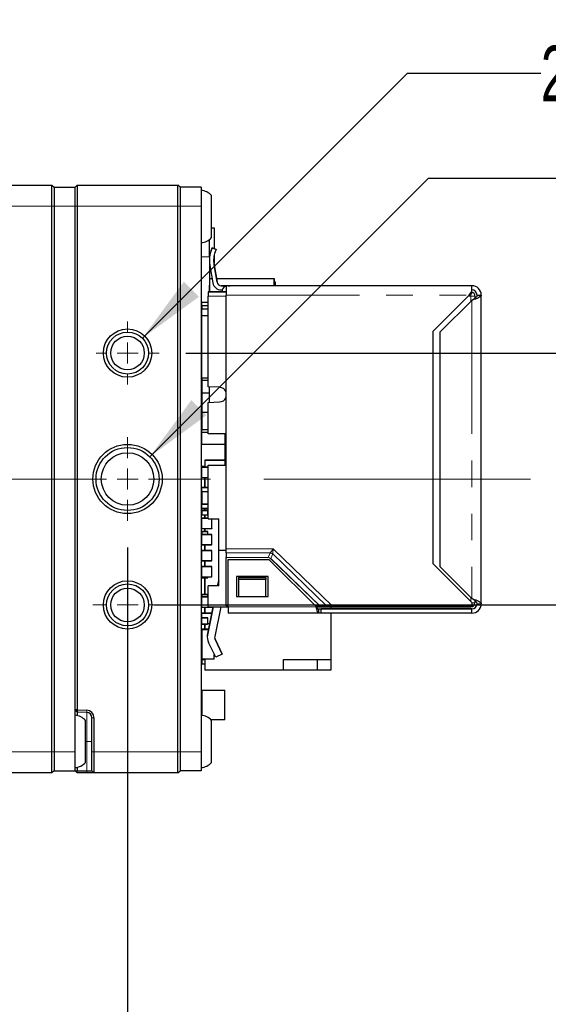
# Model space of a CAD drawing. Header units: millimetres. Extents: x 5 to 274, y 4 to 211.
# Tile 4 of 28: x 133 to 158, y 33 to 79. Entities that reach past the tile are written whole.
import ezdxf

# ---------------------------------------------------------------- set-up
doc = ezdxf.new("R2010")
doc.units = ezdxf.units.MM
doc.linetypes.add('CENTERX2', pattern=[20.32, 12.7, -2.54, 2.54, -2.54])
doc.linetypes.add('PHANTOM', pattern=[12.7, 6.35, -1.27, 1.27, -1.27, 1.27, -1.27])
doc.layers.add('DIMENSIONS', color=8, linetype='Continuous')
doc.styles.add('SLDTEXTSTYLE0', font='TXT', dxfattribs={"width": 0.75})
doc.styles.add('SLDTEXTSTYLE3', font='TXT', dxfattribs={"width": 0.675})
doc.styles.add('SLDTEXTSTYLE4', font='TXT', dxfattribs={"width": 0.678571})
doc.dimstyles.new('SLDDIMSTYLE0', dxfattribs={"dimtxt": 2.645833, "dimasz": 3.302, "dimexe": 0, "dimexo": 0.0625, "dimgap": 0.661458, "dimtad": 0, "dimtih": 1, "dimtoh": 1, "dimdec": 0, "dimrnd": 1e-09, "dimzin": 12, "dimdsep": 46, "dimtxsty": 'SLDTEXTSTYLE0', "dimsah": 1, "dimcen": 0.09, "dimadec": 0, "dimazin": 3, "dimtfac": 1, "dimtdec": 0, "dimtmove": 0, "dimatfit": 0, "dimfxl": 1, "dimfrac": 2, "dimtolj": 1, "dimtzin": 12, "dimarcsym": 0})
doc.dimstyles.new('SLDDIMSTYLE1', dxfattribs={"dimtxt": 2.645833, "dimasz": 3.302, "dimexe": 0, "dimexo": 0.0625, "dimgap": 0.661458, "dimtad": 0, "dimtih": 1, "dimtoh": 1, "dimdec": 6, "dimrnd": 1e-09, "dimzin": 12, "dimdsep": 46, "dimtxsty": 'SLDTEXTSTYLE0', "dimsah": 1, "dimcen": 0, "dimadec": 0, "dimazin": 3, "dimtfac": 1, "dimtdec": 0, "dimtofl": 0, "dimtmove": 0, "dimatfit": 3, "dimfxl": 1, "dimfrac": 2, "dimtolj": 1, "dimtzin": 12, "dimarcsym": 0})
doc.dimstyles.new('SLDDIMSTYLE7', dxfattribs={"dimtxt": 2.645833, "dimasz": 3.302, "dimexe": 0, "dimexo": 0.0625, "dimgap": 0.661458, "dimtad": 0, "dimtih": 1, "dimtoh": 1, "dimdec": 0, "dimrnd": 1e-09, "dimzin": 12, "dimdsep": 46, "dimtxsty": 'SLDTEXTSTYLE0', "dimsah": 1, "dimcen": 0.09, "dimadec": 0, "dimazin": 3, "dimtol": 1, "dimtp": 0.5, "dimtm": 0.5, "dimtfac": 1, "dimtdec": 1, "dimtmove": 0, "dimatfit": 0, "dimfxl": 1, "dimfrac": 2, "dimtolj": 1, "dimarcsym": 0})

# ---------------------------------------------------------------- blocks, each defined once
blk = doc.blocks.new('SW_SYMBOL_HOLE_DEPTH')
at = {"layer": 'DIMENSIONS', "color": 0}
for p, q in [((0, 875), (800, 875)), ((400, 875), (400, 75)), ((100, 555), (400, 75)), ((700, 555), (400, 75))]:
    blk.add_line(p, q, dxfattribs=at)
blk = doc.blocks.new('_D_1')
at = {"layer": 'DIMENSIONS'}
for p, q in [((127.002, 92.933), (138.162, 82.518)), ((138.162, 82.518), (141.171, 82.518))]:
    blk.add_line(p, q, dxfattribs=at)
blk.add_solid([(127.002, 92.933), (129.069, 90.309), (129.763, 91.052)], dxfattribs=at)
at = {"layer": 'DIMENSIONS', "xscale": 0.0033796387, "yscale": 0.0033796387, "zscale": 0.0033796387}
blk.add_blockref('SW_SYMBOL_HOLE_DEPTH', (159.907, 80.783), dxfattribs=at)
at = {"layer": 'DIMENSIONS', "attachment_point": 1}
for s, insert, char_height, style in [('4X M2 - 6H', (141.171, 83.827), 2.6458, 'SLDTEXTSTYLE3'), ('3', (164.683, 83.827), 2.646, 'SLDTEXTSTYLE0'), ('MIN', (167.613, 83.827), 2.6458, 'SLDTEXTSTYLE0')]:
    blk.add_mtext(s, dxfattribs=dict(at, insert=insert, char_height=char_height, style=style))
blk = doc.blocks.new('_D_11')
at = {"layer": 'DIMENSIONS'}
for p, q in [((165.139, 63.588), (165.139, 69.938)), ((141.041, 63.588), (168.314, 63.588)), ((139.541, 51.588), (168.314, 51.588)), ((165.139, 51.588), (165.139, 45.238))]:
    blk.add_line(p, q, dxfattribs=at)
for points in [[(165.139, 63.588), (165.647, 66.89), (164.631, 66.89)], [(165.139, 51.588), (164.631, 48.286), (165.647, 48.286)]]:
    blk.add_solid(points, dxfattribs=at)
at = {"layer": 'DIMENSIONS', "insert": (163.184, 58.897), "char_height": 2.6458, "attachment_point": 1, "style": 'SLDTEXTSTYLE0'}
blk.add_mtext('12', dxfattribs=at)
blk = doc.blocks.new('_D_12')
at = {"layer": 'DIMENSIONS'}
for p, q in [((138.271, 54.318), (138.271, 26.413)), ((126.271, 38.818), (126.271, 26.413)), ((126.271, 29.588), (119.921, 29.588)), ((138.271, 29.588), (144.621, 29.588))]:
    blk.add_line(p, q, dxfattribs=at)
for points in [[(126.271, 29.588), (122.969, 30.096), (122.969, 29.08)], [(138.271, 29.588), (141.573, 29.08), (141.573, 30.096)]]:
    blk.add_solid(points, dxfattribs=at)
at = {"layer": 'DIMENSIONS', "char_height": 2.6458, "attachment_point": 1, "style": 'SLDTEXTSTYLE0'}
for s, insert in [('±0.5', (130.816, 30.897)), ('12', (126.906, 30.897))]:
    blk.add_mtext(s, dxfattribs=dict(at, insert=insert))
blk = doc.blocks.new('_D_14')
at = {"layer": 'DIMENSIONS'}
for p, q in [((138.978, 64.295), (151.6, 76.917)), ((151.6, 76.917), (157.95, 76.917))]:
    blk.add_line(p, q, dxfattribs=at)
blk.add_solid([(138.978, 64.295), (141.672, 66.271), (140.954, 66.989)], dxfattribs=at)
at = {"layer": 'DIMENSIONS', "xscale": 0.0033796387, "yscale": 0.0033796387, "zscale": 0.0033796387}
blk.add_blockref('SW_SYMBOL_HOLE_DEPTH', (176.686, 75.182), dxfattribs=at)
at = {"layer": 'DIMENSIONS', "attachment_point": 1}
for s, insert, char_height, style in [('2X M2 - 6H', (157.95, 78.226), 2.6458, 'SLDTEXTSTYLE3'), ('3', (181.462, 78.226), 2.646, 'SLDTEXTSTYLE0'), ('MIN', (184.392, 78.226), 2.6458, 'SLDTEXTSTYLE0')]:
    blk.add_mtext(s, dxfattribs=dict(at, insert=insert, char_height=char_height, style=style))
blk = doc.blocks.new('_D_15')
at = {"layer": 'DIMENSIONS'}
for p, q in [((139.332, 58.649), (152.596, 71.913)), ((152.596, 71.913), (158.946, 71.913))]:
    blk.add_line(p, q, dxfattribs=at)
blk.add_solid([(139.332, 58.649), (142.026, 60.624), (141.307, 61.343)], dxfattribs=at)
at = {"layer": 'DIMENSIONS', "xscale": 0.0033796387, "yscale": 0.0033796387, "zscale": 0.0033796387}
blk.add_blockref('SW_SYMBOL_HOLE_DEPTH', (172.606, 70.178), dxfattribs=at)
at = {"layer": 'DIMENSIONS', "attachment_point": 1}
for s, insert, char_height, style in [('M3 - 6H', (158.946, 73.222), 2.6458, 'SLDTEXTSTYLE4'), ('3', (177.382, 73.222), 2.646, 'SLDTEXTSTYLE0'), ('MIN', (180.312, 73.222), 2.6458, 'SLDTEXTSTYLE0')]:
    blk.add_mtext(s, dxfattribs=dict(at, insert=insert, char_height=char_height, style=style))
blk = doc.blocks.new('SW_CENTERMARKSYMBOL_6')
at = {"color": 0, "linetype": 'Continuous', "lineweight": 18}
for p, q in [((0, 1), (0, 1.65)), ((0, 0), (0, 0.5)), ((-1, 0), (-1.65, 0)), ((0, 0), (-0.5, 0)), ((0, 0), (0, -0.5)), ((0, 0), (0.5, 0)), ((1, 0), (1.65, 0)), ((0, -1), (0, -1.65))]:
    blk.add_line(p, q, dxfattribs=at)
blk = doc.blocks.new('SW_CENTERMARKSYMBOL_7')
at = {"color": 0, "linetype": 'Continuous', "lineweight": 18}
for p, q in [((0, 1), (0, 2)), ((0, 0), (0, 0.5)), ((-1, 0), (-2, 0)), ((0, 0), (-0.5, 0)), ((0, 0), (0, -0.5)), ((0, 0), (0.5, 0)), ((1, 0), (2, 0)), ((0, -1), (0, -2))]:
    blk.add_line(p, q, dxfattribs=at)
blk = doc.blocks.new('SW_CENTERMARKSYMBOL_8')
at = {"color": 0, "linetype": 'Continuous', "lineweight": 18}
for p, q in [((0, 1), (0, 1.5)), ((0, 0), (0, 0.5)), ((-1, 0), (-1.5, 0)), ((0, 0), (-0.5, 0)), ((0, 0), (0, -0.5)), ((0, 0), (0.5, 0)), ((1, 0), (1.5, 0)), ((0, -1), (0, -1.5))]:
    blk.add_line(p, q, dxfattribs=at)

msp = doc.modelspace()

# ---------------------------------------------------------------- linework, layer by layer
at = {"color": 7, "linetype": 'Continuous', "lineweight": 25}
for p, q in [((130.6709541, 71.5880204), (134.6709541, 71.5880204)), ((134.6709541, 70.5880204), (134.6709541, 71.5880204)), ((134.6709541, 71.5880204), (134.7709541, 71.4880204)), ((134.7709541, 71.4880204), (134.7709541, 70.5880204)), ((134.7709541, 71.4880204), (135.7709541, 71.4880204)), ((135.8709541, 71.5880204), (135.7709541, 71.4880204)), ((135.7709541, 70.5880204), (135.7709541, 71.4880204)), ((135.8709541, 71.5880204), (135.8709541, 70.5880204)), ((135.8709541, 71.5880204), (140.6709541, 71.5880204)), ((140.6709541, 70.5880204), (140.6709541, 71.5880204)), ((140.7709541, 71.4880204), (140.6709541, 71.5880204)), ((140.7709541, 71.4880204), (140.7709541, 70.5880204)), ((141.7709541, 71.4880204), (140.7709541, 71.4880204)), ((141.7709541, 71.4880204), (141.7709541, 70.5880204)), ((142.2709541, 69.0880204), (142.2709541, 71.0880204)), ((134.6709541, 44.5880204), (134.6709541, 70.5880204)), ((134.7709541, 70.5880204), (134.7709541, 44.5880204)), ((135.7709541, 46.591702), (135.7709541, 70.5880204)), ((135.7709541, 44.5880204), (135.7709541, 70.5880204)), ((135.8709541, 70.5880204), (135.8709541, 46.5845893)), ((140.6709541, 44.5880204), (140.6709541, 70.5880204)), ((140.7709541, 70.5880204), (140.7709541, 44.5880204)), ((141.7709541, 70.5880204), (141.7709541, 44.5880204)), ((142.2709541, 69.5569431), (142.4009582, 69.5569431)), ((142.4009582, 69.5569431), (142.4009582, 68.5585215)), ((142.1702814, 68.1716054), (142.1702813, 68.993594)), ((142.2540703, 68.4790992), (142.2967788, 68.5964397)), ((142.2967788, 68.596439), (142.2540703, 68.4790986)), ((142.2967788, 68.596439), (142.2967788, 68.5964397)), ((142.4847173, 68.5280356), (142.2967788, 68.5964397)), ((142.2967788, 68.596439), (142.4847173, 68.528035)), ((142.4847173, 68.528035), (142.4420089, 68.4106945)), ((142.4847173, 68.5280356), (142.4847173, 68.528035)), ((142.1702814, 68.1716054), (142.1702814, 66.4966054)), ((142.4009582, 68.2726355), (142.4009582, 67.8569439)), ((142.1769959, 67.8569439), (142.1702814, 67.8569439)), ((142.1909092, 67.7571629), (142.3372636, 66.9271461)), ((142.4009582, 67.8569439), (142.3782302, 67.8569439)), ((142.5342251, 66.9618764), (142.3878707, 67.7918932)), ((142.3878707, 67.7918926), (142.5342251, 66.9618758)), ((142.1702814, 67.141917), (142.2993937, 67.141917)), ((142.5024791, 67.141917), (145.2509592, 67.1419171)), ((145.2509592, 67.1419171), (145.2509592, 66.7966065)), ((145.2509593, 66.7966065), (145.2509592, 67.1419171)), ((142.1809592, 66.8279022), (142.1702814, 66.8279022)), ((142.1809592, 66.4966061), (142.1809592, 66.8279022)), ((142.9602814, 66.7966061), (142.7311867, 66.796606)), ((142.7311867, 66.7966054), (142.9602814, 66.7966054)), ((143.1602814, 66.7966052), (142.9602814, 66.7966052)), ((142.9602814, 66.7966051), (142.9602814, 66.3466051)), ((154.6602814, 66.7966069), (143.0602814, 66.7966064)), ((143.1602814, 66.7966063), (143.0602814, 66.7966063)), ((143.0602814, 66.7966062), (143.1602814, 66.7966062)), ((143.1602814, 66.7966053), (143.0602814, 66.7966053)), ((143.0602814, 66.7966052), (143.1602814, 66.7966052)), ((145.2509592, 66.7966065), (145.2509592, 66.9810291)), ((145.2509592, 66.9810291), (145.3009592, 66.9810291)), ((145.3009592, 66.9810291), (145.3009592, 66.7966065)), ((145.3009592, 66.7966065), (145.3009592, 66.9810291)), ((154.6602814, 66.5130798), (154.6602814, 66.7966056)), ((142.1102814, 66.4966054), (142.1702814, 66.4966054)), ((142.7602814, 66.4966053), (142.1102814, 66.4966053)), ((142.1102814, 66.4966052), (142.9602814, 66.4966052)), ((142.1102814, 66.4966051), (142.1102814, 66.296605)), ((142.9602814, 66.4966051), (142.1102814, 66.4966051)), ((142.1102816, 61.9793936), (142.1102814, 66.296605)), ((142.1702814, 66.4966064), (142.7602814, 66.4966064)), ((142.1702814, 66.4966063), (142.7602814, 66.4966063)), ((142.1702814, 66.4966061), (142.7602814, 66.4966062)), ((142.7311867, 66.5966054), (142.7774388, 66.5966054)), ((142.960282, 54.2543006), (142.9602814, 66.3466051)), ((154.5402814, 66.3466056), (152.8102815, 64.6166055)), ((154.5402814, 66.3466056), (154.6602814, 66.5130798)), ((154.5402814, 66.3466056), (154.6602814, 66.4390913)), ((154.5402814, 66.3466056), (154.5402814, 66.3466056)), ((154.6602814, 66.4390913), (154.6602814, 66.5130798)), ((154.8102814, 66.2966056), (154.8102814, 66.2012223)), ((154.9102814, 66.3466056), (155.1102814, 66.3466056)), ((155.0845455, 66.4966061), (155.0845455, 66.4966065)), ((155.1102821, 51.6466056), (155.1102814, 66.3466056)), ((142.1102815, 65.9966054), (141.7709541, 65.9966053)), ((141.8009592, 65.3761534), (141.8009592, 65.6901682)), ((141.8009592, 65.6901682), (142.1102815, 65.6901682)), ((141.8009593, 65.8320444), (141.8009593, 65.9966053)), ((142.1102815, 65.8320444), (141.8009593, 65.8320444)), ((141.8009593, 65.8320444), (141.8009593, 65.6901682)), ((153.1602815, 64.5966055), (154.6602815, 66.0966056)), ((154.6602815, 66.0966056), (153.1602815, 64.5966055)), ((154.6602815, 66.0966056), (154.6602815, 66.0966056)), ((141.8009592, 65.3761534), (142.1102815, 65.3761534)), ((141.8009593, 62.4112104), (141.8009592, 65.3761534)), ((152.8102815, 64.6166055), (152.810282, 53.5566055)), ((153.160282, 53.3966055), (153.1602815, 64.5966055)), ((153.1602815, 64.5966055), (153.1602815, 64.5966055)), ((141.8009593, 62.4112104), (142.1102816, 62.4112104)), ((141.8009593, 62.4112104), (141.8009593, 62.2804434)), ((142.1102816, 62.2804434), (141.8009593, 62.2804434)), ((141.8009595, 62.2804434), (141.8009595, 61.6954042)), ((142.6551096, 61.9562908), (142.1102816, 61.9793936)), ((142.1809594, 61.2368148), (142.1809593, 61.9763979)), ((141.8009595, 61.6954042), (142.1809595, 61.6954042)), ((141.8009595, 61.6954042), (141.8009595, 60.7796316)), ((142.1102817, 61.2338166), (142.6551097, 61.2569194)), ((142.1102817, 61.2338165), (142.6551097, 61.2569193)), ((142.1102817, 61.2338165), (142.1102817, 61.2338166)), ((142.1102817, 59.746605), (142.1102817, 61.2338165)), ((141.8009594, 60.7796316), (142.1102817, 60.7796316)), ((141.8009594, 60.7796316), (141.8009594, 59.9440077)), ((155.1102817, 60.8966069), (155.1102817, 60.8966069)), ((155.1102817, 60.8966057), (155.1102817, 60.8966057)), ((141.8009595, 59.8132408), (141.8009594, 59.9440077)), ((141.8009594, 59.9440077), (142.1102817, 59.9440077)), ((141.8009595, 59.8132408), (142.1102817, 59.8132408)), ((141.8009596, 59.2477976), (141.8009595, 59.8132408)), ((142.9602817, 59.7466051), (142.1102817, 59.746605)), ((142.9102817, 59.7466051), (142.9102818, 58.2466051)), ((141.8009596, 59.2477976), (142.9102818, 59.2477976)), ((141.8009568, 58.1879157), (141.8009569, 58.1879156)), ((141.9509569, 58.1879157), (141.8009568, 58.1879157)), ((141.8009568, 58.1879157), (141.8009568, 58.147906)), ((141.8009569, 58.1879156), (141.9509569, 58.1879156)), ((141.8009569, 58.1879156), (141.8009569, 58.147906)), ((141.950957, 58.4879155), (141.9509569, 58.4879156)), ((141.9509569, 58.4879156), (142.5509569, 58.4879156)), ((141.9509569, 58.4879156), (141.9509569, 58.147906)), ((141.950957, 58.4879155), (141.950957, 58.147906)), ((142.9102818, 58.4879155), (141.950957, 58.4879155)), ((142.1102818, 58.246605), (142.9602818, 58.2466051)), ((142.1102818, 58.246605), (142.1102818, 58.2466051)), ((142.1102818, 58.2466051), (142.9602818, 58.2466051)), ((142.1102819, 55.696605), (142.1102818, 58.246605)), ((142.5509569, 58.4879156), (142.5509568, 58.4879156)), ((142.5509568, 58.4879156), (142.9102818, 58.4879156)), ((142.9102818, 58.2466051), (142.9602818, 58.2466051)), ((155.1102818, 58.2966068), (155.1102818, 58.2966069)), ((155.1102818, 58.2966057), (155.1102818, 58.2966057)), ((141.7909588, 58.1379059), (141.7909588, 57.6579059)), ((141.8009588, 58.1379059), (141.7909588, 58.1379059)), ((142.1102818, 58.147906), (141.8009588, 58.147906)), ((141.8009588, 58.1479059), (141.8009588, 58.1379059)), ((142.1102818, 58.1479059), (141.8009588, 58.1479059)), ((141.8009588, 57.6579059), (141.7909588, 57.6579059)), ((141.8009588, 57.6579059), (141.8009588, 57.6479059)), ((142.1102818, 57.6479059), (141.8009588, 57.6479059)), ((141.9509568, 57.1881015), (141.9509568, 57.647906)), ((141.950957, 57.647906), (141.950957, 57.1881015)), ((141.7909588, 57.1781014), (141.7909588, 56.9881014)), ((141.7909588, 56.9881014), (141.8009588, 56.9881014)), ((141.8009588, 57.1881015), (142.1102818, 57.1881015)), ((142.1102818, 57.1881014), (141.8009588, 57.1881014)), ((141.8009588, 57.1881014), (141.8009588, 57.1781014)), ((141.8009588, 56.9881014), (142.1102819, 56.9881014)), ((141.8009588, 56.9881014), (141.8009588, 56.3881014)), ((141.7909588, 56.3881014), (141.7909588, 56.3881015)), ((141.7909588, 56.3881015), (141.8009588, 56.3881015)), ((141.7909588, 56.3881014), (141.7909588, 56.1981014)), ((141.8009588, 56.3881014), (141.7909588, 56.3881014)), ((141.8009588, 56.3881015), (141.8009588, 56.3881014)), ((141.8009588, 56.3881015), (142.1102819, 56.3881015)), ((142.1102819, 56.3881014), (141.8009588, 56.3881014)), ((141.800957, 55.8879155), (141.800957, 56.0879155)), ((141.800957, 56.0879155), (142.100957, 56.0879155)), ((141.800957, 56.0879155), (141.800957, 56.0879155)), ((141.950957, 56.0879155), (141.800957, 56.0879155)), ((141.800957, 56.0879155), (141.800957, 55.8879155)), ((141.800957, 55.8879155), (142.100957, 55.8879155)), ((141.800957, 55.8879155), (141.800957, 55.8879155)), ((141.8009588, 56.1881014), (141.8009588, 56.1981014)), ((141.8009588, 56.1881014), (142.1102819, 56.1881014)), ((141.9509568, 56.0879155), (141.9509568, 56.1881014)), ((141.9509568, 55.7210471), (141.9509568, 55.8879155)), ((141.950957, 56.1881014), (141.950957, 56.0879155)), ((141.950957, 56.0879155), (141.950957, 56.0879155)), ((142.100957, 56.0879155), (141.950957, 56.0879155)), ((141.950957, 55.8879155), (141.950957, 55.7210471)), ((142.100957, 55.8879155), (142.100957, 56.0879155)), ((142.100957, 56.0879155), (142.100957, 56.0879155)), ((141.7909588, 55.711047), (141.7909588, 55.231047)), ((141.8009588, 55.711047), (141.7909588, 55.711047)), ((142.1102819, 55.7210471), (141.8009588, 55.7210471)), ((141.8009588, 55.721047), (141.8009588, 55.711047)), ((142.1102819, 55.721047), (141.8009588, 55.721047)), ((142.1102819, 55.696605), (142.6102819, 55.6966051)), ((142.2909588, 55.231047), (142.2909588, 55.6966062)), ((142.610282, 54.1816051), (142.6102819, 55.6966051)), ((155.1102819, 55.5966058), (155.1102819, 55.5966068)), ((141.8009588, 55.231047), (141.7909588, 55.231047)), ((141.7909588, 54.941655), (141.7909588, 54.461655)), ((141.8009588, 54.941655), (141.7909588, 54.941655)), ((141.800957, 54.9516552), (141.800957, 55.0879155)), ((141.800957, 55.0879155), (142.100957, 55.0879155)), ((141.800957, 55.0879155), (141.800957, 55.0879155)), ((141.950957, 55.0879155), (141.800957, 55.0879155)), ((141.800957, 55.0879155), (141.800957, 54.9516552)), ((141.8009588, 55.231047), (141.8009588, 55.221047)), ((142.2809588, 55.221047), (141.8009588, 55.221047)), ((141.8009588, 54.951655), (142.2809588, 54.951655)), ((141.8009588, 54.941655), (141.8009588, 54.951655)), ((142.2809588, 54.951655), (141.8009588, 54.951655)), ((141.9509568, 55.0879155), (141.9509568, 55.2210471)), ((141.950957, 55.2210471), (141.950957, 55.0879155)), ((141.950957, 55.0879155), (141.950957, 55.0879155)), ((142.100957, 55.0879155), (141.950957, 55.0879155)), ((142.100957, 54.9516552), (142.100957, 55.0879155)), ((142.100957, 55.0879155), (142.100957, 55.0879155)), ((142.2809588, 55.231047), (142.2909588, 55.231047)), ((142.2809588, 55.231047), (142.2809588, 55.221047)), ((142.2809588, 54.941655), (142.2809588, 54.951655)), ((142.2809588, 54.941655), (142.2909588, 54.941655)), ((142.2909588, 54.461655), (142.2909588, 54.941655)), ((141.8009588, 54.461655), (141.7909588, 54.461655)), ((141.8009588, 54.461655), (141.8009588, 54.451655)), ((141.8009588, 54.451655), (142.2809588, 54.451655)), ((141.9509568, 54.189656), (141.9509568, 54.4516551)), ((141.950957, 54.4516551), (141.950957, 54.189656)), ((142.2809588, 54.461655), (142.2909588, 54.461655)), ((142.2809588, 54.451655), (142.2809588, 54.461655)), ((141.7909588, 54.1796559), (141.7909588, 53.6996559)), ((141.8009588, 54.1796559), (141.7909588, 54.1796559)), ((141.8009588, 54.1896559), (142.2809588, 54.1896559)), ((141.8009588, 54.1796559), (141.8009588, 54.1896559)), ((142.2809588, 54.1896559), (141.8009588, 54.1896559)), ((142.2809588, 54.1796559), (142.2809588, 54.1896559)), ((142.2809588, 54.1796559), (142.2909588, 54.1796559)), ((142.2909588, 53.6996559), (142.2909588, 54.1796559)), ((142.960282, 54.1816051), (142.610282, 54.1816051)), ((142.610282, 52.4966051), (142.610282, 54.1816051)), ((142.960282, 54.0704528), (142.960282, 54.2543006)), ((142.960282, 54.0704528), (142.960282, 53.849534)), ((141.8009588, 53.6996559), (141.7909588, 53.6996559)), ((141.8009588, 53.6996559), (141.8009588, 53.6896559)), ((141.8009588, 53.6896559), (142.2809588, 53.6896559)), ((141.9509568, 53.4225757), (141.9509568, 53.689656)), ((141.950957, 53.689656), (141.950957, 53.4225757)), ((142.2809588, 53.6996559), (142.2909588, 53.6996559)), ((142.2809588, 53.6896559), (142.2809588, 53.6996559)), ((142.960282, 53.8424629), (142.960282, 53.849534)), ((142.9602821, 51.5466051), (142.960282, 53.8424629)), ((143.060282, 53.7466051), (144.9274393, 53.7466052)), ((143.0602821, 51.4966051), (143.060282, 53.7466051)), ((143.060282, 53.7466051), (144.9274393, 53.7466051)), ((143.060282, 53.7466051), (143.060282, 53.7466051)), ((145.0688606, 53.6880265), (147.2602821, 51.4966052)), ((145.0688606, 53.6880265), (147.2602821, 51.4966053)), ((152.810282, 53.5566055), (154.6602821, 51.7066056)), ((152.810282, 53.5566055), (154.6602821, 51.7066056)), ((152.810282, 53.5566055), (152.810282, 53.5566055)), ((141.7909588, 53.4125755), (141.7909588, 52.9325755)), ((141.8009588, 53.4125755), (141.7909588, 53.4125755)), ((142.2809588, 53.4225756), (141.8009588, 53.4225756)), ((141.8009588, 53.4225755), (142.2809588, 53.4225755)), ((141.8009588, 53.4125755), (141.8009588, 53.4225755)), ((142.2809588, 53.4125755), (142.2809588, 53.4225755)), ((142.2809588, 53.4125755), (142.2909588, 53.4125755)), ((142.2909588, 52.9325755), (142.2909588, 53.4125755)), ((154.6602821, 51.8966056), (153.160282, 53.3966055)), ((141.8009588, 52.9325755), (141.7909588, 52.9325755)), ((141.800957, 52.8879155), (141.800957, 52.9225757)), ((141.800957, 52.9225757), (141.800957, 52.8879155)), ((141.800957, 52.8879155), (142.100957, 52.8879155)), ((141.800957, 52.8879155), (141.800957, 52.8879155)), ((141.8009588, 52.9325755), (141.8009588, 52.9225755)), ((141.8009588, 52.9225755), (142.2809588, 52.9225755)), ((141.9509568, 52.0879155), (141.9509568, 52.8879155)), ((141.950957, 52.8879155), (141.950957, 52.0879155)), ((142.100957, 52.8879155), (142.100957, 52.9225757)), ((142.2809588, 52.9325755), (142.2909588, 52.9325755)), ((142.2809588, 52.9225755), (142.2809588, 52.9325755)), ((142.5595722, 52.4966053), (142.610282, 52.7432743)), ((142.610282, 52.7432743), (142.5595722, 52.4966053)), ((144.960282, 52.9466051), (143.460282, 52.9466051)), ((143.460282, 52.9466051), (143.4602821, 51.9966051)), ((143.560282, 52.8966051), (143.560282, 52.8025564)), ((143.560282, 52.8966051), (144.860282, 52.8966051)), ((143.560282, 52.8025564), (143.5602821, 51.9966051)), ((144.860282, 52.8025564), (143.560282, 52.8025564)), ((144.860282, 52.8966051), (144.860282, 52.8025564)), ((144.8602821, 51.9966052), (144.860282, 52.8025564)), ((144.9602821, 51.9966051), (144.960282, 52.9466051)), ((141.800957, 51.9720065), (141.800957, 52.0879155)), ((141.800957, 52.0879155), (142.100957, 52.0879155)), ((141.800957, 52.0879155), (141.800957, 52.0879155)), ((141.950957, 52.0879155), (141.800957, 52.0879155)), ((141.800957, 52.0879155), (141.800957, 51.9720065)), ((141.950957, 52.0879155), (141.950957, 52.0879155)), ((142.100957, 52.0879155), (141.950957, 52.0879155)), ((142.100957, 51.9720065), (142.100957, 52.0879155)), ((142.100957, 52.0879155), (142.100957, 52.0879155)), ((142.110282, 52.4966053), (142.110282, 52.4966051)), ((142.610282, 52.4966053), (142.110282, 52.4966053)), ((142.610282, 52.4966051), (142.110282, 52.4966051)), ((142.1102821, 51.4966051), (142.110282, 52.4966051)), ((142.610282, 52.4966053), (142.610282, 52.4966051)), ((141.7909588, 51.9620064), (141.7909588, 51.4820064)), ((141.8009588, 51.9620064), (141.7909588, 51.9620064)), ((142.1102821, 51.9720065), (141.8009588, 51.9720065)), ((141.8009588, 51.9720064), (141.8009588, 51.9620064)), ((142.1102821, 51.9720064), (141.8009588, 51.9720064)), ((143.4602821, 51.9966051), (144.9602821, 51.9966052)), ((143.4602821, 51.9966051), (144.9602821, 51.9966051)), ((143.4602821, 51.9966051), (143.4602821, 51.9966051)), ((144.9602821, 51.9966051), (144.9602821, 51.9966052)), ((154.6602821, 51.7066056), (154.6602821, 51.5466056)), ((154.6602821, 51.7066056), (154.6602821, 51.7066056)), ((154.8102821, 51.7919888), (154.8102821, 51.6966056)), ((154.9102821, 51.6466056), (155.1102821, 51.6466056)), ((141.8009588, 51.4820064), (141.7909588, 51.4820064)), ((141.7909588, 51.1926163), (141.7909588, 50.9680513)), ((141.8009588, 51.1926163), (141.7909588, 51.1926163)), ((141.8009588, 51.4820064), (141.8009588, 51.4720064)), ((142.2809588, 51.4720064), (141.8009588, 51.4720064)), ((141.8009588, 51.2026163), (142.2809588, 51.2026163)), ((141.8009588, 51.1926163), (141.8009588, 51.2026163)), ((142.2809588, 51.2026163), (141.8009588, 51.2026163)), ((141.9509568, 51.2026165), (141.9509568, 51.4720065)), ((141.950957, 51.4720065), (141.950957, 51.2026165)), ((142.3539941, 51.4966061), (142.0780706, 50.1544243)), ((142.0780706, 50.1544243), (142.3539939, 51.4966051)), ((142.1102821, 51.4966051), (143.0602821, 51.4966051)), ((142.2809588, 51.4820064), (142.2909588, 51.4820064)), ((142.2809588, 51.4820064), (142.2809588, 51.4720064)), ((142.2809588, 51.1926163), (142.2809588, 51.2026163)), ((142.2809588, 51.1926163), (142.2909588, 51.1926163)), ((142.2909588, 51.4820064), (142.2909588, 51.4966061)), ((142.2909588, 51.1899827), (142.2909588, 51.1926163)), ((142.7112878, 51.4966053), (142.4208766, 50.0839508)), ((142.9602821, 51.5466051), (143.0602821, 51.5466051)), ((143.0602821, 51.4966051), (143.0602821, 51.1966051)), ((144.3102821, 51.1966063), (143.0602821, 51.1966062)), ((147.3602821, 51.1966053), (143.0602821, 51.1966051)), ((144.5602821, 51.1966063), (144.3102821, 51.1966063)), ((147.2102821, 51.5466053), (147.4218106, 51.5466053)), ((147.2602821, 51.4966052), (147.2602821, 51.4966053)), ((147.2602821, 51.4966053), (147.8952821, 51.4966053)), ((147.3602821, 51.3966066), (147.5063983, 51.3966066)), ((147.3602821, 51.3966053), (147.3602821, 51.1966053)), ((147.3602821, 51.3966053), (147.4852821, 51.3966053)), ((147.4852821, 51.1966053), (147.3602821, 51.1966053)), ((147.4320047, 51.5466053), (147.5719488, 51.5466053)), ((154.6602821, 51.3966056), (147.4852821, 51.3966053)), ((147.4852821, 51.3966053), (147.4852821, 51.3966053)), ((147.4852821, 51.1966053), (147.4852821, 51.3966053)), ((154.6602821, 51.1966056), (147.4852821, 51.1966053)), ((147.750496, 51.5466053), (147.5719488, 51.5466053)), ((147.5877739, 51.3966066), (147.6877739, 51.3966066)), ((147.6877739, 51.3966066), (154.6602821, 51.396607)), ((147.6877739, 51.3966066), (147.6877739, 51.3966066)), ((147.750496, 51.5466053), (148.0155431, 51.5466053)), ((147.8452808, 51.5466066), (147.8952821, 51.4966053)), ((147.8952821, 51.4966053), (154.6102821, 51.4966056)), ((147.950957, 51.4966053), (147.950957, 51.3966067)), ((147.950957, 51.1966053), (147.950957, 48.9879155)), ((154.6602821, 51.5466056), (148.0155431, 51.5466053)), ((154.5089915, 51.3966067), (154.6602821, 51.3966067)), ((154.5089915, 51.3966058), (154.5089915, 51.3966067)), ((154.5089915, 51.3966058), (154.6602821, 51.3966058)), ((154.6602821, 51.3966056), (154.6602821, 51.3966056)), ((154.6602821, 51.1966056), (154.6602821, 51.3966056)), ((141.790959, 50.9680512), (141.790959, 50.6880512)), ((141.800959, 50.9680512), (141.790959, 50.9680512)), ((141.800959, 50.6880512), (141.790959, 50.6880512)), ((141.800959, 50.9780512), (142.080959, 50.9780512)), ((141.800959, 50.9680512), (141.800959, 50.9780512)), ((142.080959, 50.9780512), (141.800959, 50.9780512)), ((141.800959, 50.6880512), (141.800959, 50.6780512)), ((141.800959, 50.6780512), (142.080959, 50.6780512)), ((141.9509568, 50.4355362), (141.9509568, 50.6780513)), ((141.950957, 50.6780513), (141.950957, 50.4355362)), ((142.080959, 50.9680512), (142.080959, 50.9780512)), ((142.080959, 50.9680512), (142.090959, 50.9680512)), ((142.080959, 50.6880512), (142.090959, 50.6880512)), ((142.080959, 50.6780512), (142.080959, 50.6880512)), ((142.090959, 50.6880512), (142.090959, 50.9680512)), ((142.090959, 50.7026163), (142.1907668, 50.7026163)), ((141.7909588, 50.425536), (141.7909588, 49.945536)), ((141.8009588, 50.425536), (141.7909588, 50.425536)), ((141.8009588, 50.435536), (142.1358609, 50.435536)), ((141.8009588, 50.425536), (141.8009588, 50.435536)), ((142.1358609, 50.435536), (141.8009588, 50.435536)), ((141.8009594, 50.4057055), (141.8009594, 49.0057032)), ((142.1297284, 50.4057055), (141.8009594, 50.4057055)), ((141.8009588, 49.945536), (141.7909588, 49.945536)), ((142.0668986, 50.0445997), (142.0668986, 50.0445996)), ((142.4677059, 49.0969078), (142.122096, 49.8055132)), ((142.7822614, 49.2503268), (142.4366514, 49.9589322)), ((142.4366514, 49.9589321), (142.7822614, 49.2503268)), ((142.7822614, 49.2503268), (142.4677059, 49.0969078)), ((142.7822614, 49.2503268), (142.7822614, 49.2503268)), ((141.8009568, 48.9879157), (141.8009569, 48.9879156)), ((141.9509568, 48.9879157), (141.8009568, 48.9879157)), ((141.8009568, 48.7879157), (141.8009568, 48.9879157)), ((141.8009568, 48.7879157), (141.8009569, 48.7879156)), ((141.8009569, 48.9879156), (141.9509569, 48.9879156)), ((141.8009569, 48.9879156), (141.8009569, 48.7879156)), ((141.8009569, 48.7879156), (141.9509569, 48.7879156)), ((142.4009582, 49.0057032), (141.8009594, 49.0057032)), ((141.9509568, 48.9879157), (141.9509568, 49.0057032)), ((141.9509568, 48.9879157), (141.9509569, 48.9879156)), ((141.9509569, 48.9879156), (141.9509569, 48.4879156)), ((141.950957, 49.0057032), (141.950957, 48.4879155)), ((142.4009582, 49.0057032), (142.4009582, 49.2337618)), ((145.700957, 48.9879155), (147.950957, 48.9879155)), ((145.700957, 48.4879155), (145.700957, 48.9879155)), ((147.300957, 48.9879155), (147.300957, 48.4879155)), ((147.9509569, 48.9879156), (147.9509569, 48.4879156)), ((141.9509569, 48.4879156), (141.950957, 48.4879155)), ((145.700957, 48.4879155), (141.950957, 48.4879155)), ((147.300957, 48.4879155), (145.700957, 48.4879155)), ((147.9509569, 48.4879156), (147.3009569, 48.4879156)), ((141.8009594, 47.5211446), (141.8009594, 46.3349533)), ((141.8009594, 47.5211446), (142.9009597, 47.5211446)), ((142.9009597, 46.1211372), (142.9009597, 47.5211446)), ((135.8709541, 46.5845893), (135.7709541, 46.591702)), ((135.7709541, 46.591702), (135.8708932, 46.4845305)), ((135.8709541, 46.5845893), (135.8708932, 46.4845305)), ((136.329679, 46.4685093), (135.8708932, 46.4845305)), ((135.8708932, 46.4845305), (135.8708932, 46.3229999)), ((135.8709541, 46.5845893), (136.3331689, 46.5684484)), ((136.2709541, 44.0880204), (136.2709541, 46.0880204)), ((136.5709541, 44.5880204), (136.5709541, 46.2186616)), ((136.6709541, 46.2186616), (136.6709541, 44.5880204)), ((142.9009597, 46.1211372), (142.2397548, 46.1211372)), ((142.9009597, 46.1199165), (142.240974, 46.1199165)), ((142.2709541, 44.0880204), (142.2709541, 46.0880204)), ((142.9009597, 46.1199165), (142.9009597, 46.1211372)), ((134.6709541, 43.5880204), (134.6709541, 44.5880204)), ((134.7709541, 44.5880204), (134.7709541, 43.6880204)), ((135.7709541, 43.6880204), (135.7709541, 44.5880204)), ((136.5709541, 43.6880204), (136.5709541, 44.5880204)), ((136.6709541, 44.5880204), (136.6709541, 43.5880204)), ((140.6709541, 43.5880204), (140.6709541, 44.5880204)), ((140.7709541, 44.5880204), (140.7709541, 43.6880204)), ((141.7709541, 44.5880204), (141.7709541, 43.6880204)), ((134.7709541, 43.6880204), (134.6709541, 43.5880204)), ((134.7709541, 43.6880204), (135.7709541, 43.6880204)), ((135.7709541, 43.6880204), (135.8708932, 43.6880204)), ((135.7709541, 43.6880204), (135.8709541, 43.5880204)), ((135.8708932, 43.8530409), (135.8708932, 43.6880204)), ((135.8708932, 43.6880204), (136.329679, 43.6880204)), ((135.8709541, 43.5880204), (135.8708932, 43.6880204)), ((136.329679, 43.6880204), (136.5709541, 43.6880204)), ((136.5709541, 43.6880204), (136.6709541, 43.5880204)), ((140.6709541, 43.5880204), (140.7709541, 43.6880204)), ((141.7709541, 43.6880204), (140.7709541, 43.6880204)), ((134.6709541, 43.5880204), (129.8709541, 43.5880204)), ((136.3331689, 43.5880204), (135.8709541, 43.5880204)), ((136.6709541, 43.5880204), (136.3331689, 43.5880204)), ((140.6709541, 43.5880204), (136.6709541, 43.5880204))]:
    msp.add_line(p, q, dxfattribs=at)
at = {"color": 8, "linetype": 'PHANTOM', "lineweight": 18}
for p, q in [((134.6709541, 70.5880204), (130.6709541, 70.5880204)), ((134.7709541, 70.5880204), (134.6709541, 70.5880204)), ((134.7709541, 70.5880204), (135.7709541, 70.5880204)), ((135.8709541, 70.5880204), (135.7709541, 70.5880204)), ((140.6709541, 70.5880204), (135.8709541, 70.5880204)), ((140.7709541, 70.5880204), (140.6709541, 70.5880204)), ((141.7709541, 70.5880204), (140.7709541, 70.5880204)), ((142.2540703, 68.4790986), (142.2540703, 68.4790992)), ((141.7709541, 68.1716053), (142.1702814, 68.1716054)), ((142.3878707, 67.7918932), (142.3878707, 67.7918926)), ((142.5342251, 66.9618758), (142.5342251, 66.9618764)), ((142.7311867, 66.796606), (142.7311867, 66.7966054)), ((142.9602814, 66.7966051), (154.6602814, 66.7966056)), ((143.0602814, 66.7966063), (143.0602814, 66.7966062)), ((143.0602814, 66.7966053), (143.0602814, 66.7966052)), ((142.1102814, 66.296605), (142.9602814, 66.2966051)), ((142.9602814, 66.3466051), (154.5402814, 66.3466056)), ((154.4902815, 66.2966056), (154.6102814, 66.2966056)), ((154.6102814, 66.2966056), (154.6102814, 66.4026735)), ((154.6102814, 66.2966056), (154.6102815, 66.0466056)), ((154.8102814, 66.2966056), (154.6102814, 66.2966056)), ((154.6602815, 66.0966056), (154.6602821, 51.8966056)), ((142.6551097, 61.2569193), (142.6551097, 61.2569194)), ((141.8009588, 57.6579059), (141.8009588, 58.1379059)), ((141.8009588, 58.1379059), (142.1102818, 58.1379059)), ((142.1102818, 57.6579059), (141.8009588, 57.6579059)), ((141.8009588, 57.1781014), (141.7909588, 57.1781014)), ((142.1102818, 57.1781014), (141.8009588, 57.1781014)), ((141.8009588, 57.1781014), (141.8009588, 56.9881014)), ((141.8009588, 56.1981014), (141.8009588, 56.3881014)), ((141.7909588, 56.1981014), (141.8009588, 56.1981014)), ((141.8009588, 56.1981014), (142.1102819, 56.1981014)), ((141.8009588, 55.231047), (141.8009588, 55.711047)), ((141.8009588, 55.711047), (142.1102819, 55.711047)), ((142.2809588, 55.6966062), (142.2809588, 55.231047)), ((142.2809588, 55.231047), (141.8009588, 55.231047)), ((141.8009588, 54.461655), (141.8009588, 54.941655)), ((141.8009588, 54.941655), (142.2809588, 54.941655)), ((142.2809588, 54.941655), (142.2809588, 54.461655)), ((142.2809588, 54.461655), (141.8009588, 54.461655)), ((141.8009588, 53.6996559), (141.8009588, 54.1796559)), ((141.8009588, 54.1796559), (142.2809588, 54.1796559)), ((142.2809588, 54.1796559), (142.2809588, 53.6996559)), ((145.2037053, 54.2543007), (142.960282, 54.2543006)), ((142.960282, 54.0704528), (145.0554487, 54.0704529)), ((144.9663731, 53.8495341), (145.0554487, 54.0704529)), ((145.1829732, 54.0190344), (145.0938976, 53.7981156)), ((145.1829732, 54.0190344), (147.750496, 51.5466053)), ((148.0155431, 51.5466053), (145.2037053, 54.2543007)), ((142.2809588, 53.6996559), (141.8009588, 53.6996559)), ((142.960282, 53.849534), (144.9663731, 53.8495341)), ((144.9663731, 53.842463), (142.960282, 53.8424629)), ((144.9274393, 53.7466052), (144.9274393, 53.7466051)), ((144.9663731, 53.8495341), (145.0351193, 53.8361856)), ((144.9663731, 53.8495341), (144.9663731, 53.842463)), ((145.0325764, 53.8298789), (144.9663731, 53.842463)), ((145.0325764, 53.8298789), (145.0351193, 53.8361856)), ((145.0889928, 53.7930222), (145.0325764, 53.8298789)), ((145.0351193, 53.8361856), (145.0938976, 53.7981156)), ((145.0688606, 53.6880265), (145.0688606, 53.6880265)), ((145.0938976, 53.7981156), (145.0889928, 53.7930222)), ((147.4218106, 51.5466053), (145.0889928, 53.7930222)), ((145.0938976, 53.7981156), (147.4320047, 51.5466053)), ((141.8009588, 52.9325755), (141.8009588, 53.4125755)), ((141.8009588, 53.4125755), (142.2809588, 53.4125755)), ((142.2809588, 53.4125755), (142.2809588, 52.9325755)), ((142.2809588, 52.9325755), (141.8009588, 52.9325755)), ((141.8009588, 51.4820064), (141.8009588, 51.9620064)), ((141.8009588, 51.9620064), (142.1102821, 51.9620064)), ((154.6102821, 51.9466056), (154.6102821, 51.7566056)), ((154.8102821, 51.6966056), (154.6602821, 51.6966056)), ((142.2809588, 51.4820064), (141.8009588, 51.4820064)), ((141.8009588, 50.9780513), (141.8009588, 51.1926163)), ((141.8009588, 51.1926163), (142.2809588, 51.1926163)), ((142.2809588, 51.4966061), (142.2809588, 51.4820064)), ((142.2809588, 51.1926163), (142.2809588, 51.1413394)), ((147.2602821, 51.4966052), (143.0602821, 51.4966051)), ((147.3602821, 51.3966066), (147.3602821, 51.3966066)), ((154.6102821, 51.4966056), (154.6102821, 51.5466056)), ((154.6602821, 51.3966056), (154.6602821, 51.3966058)), ((141.800959, 50.6880512), (141.800959, 50.9680512)), ((141.800959, 50.9680512), (142.080959, 50.9680512)), ((142.080959, 50.6880512), (141.800959, 50.6880512)), ((142.080959, 50.9680512), (142.080959, 50.6880512)), ((142.1928226, 50.7126163), (142.090959, 50.7126163)), ((141.8009588, 50.4057055), (141.8009588, 50.425536)), ((141.8009588, 50.425536), (142.1338051, 50.425536)), ((142.0780706, 50.1544243), (142.0780706, 50.1544243)), ((142.4366514, 49.9589322), (142.4366514, 49.9589321)), ((136.329679, 46.4685093), (136.3331689, 46.5684484)), ((136.329679, 45.0880204), (136.329679, 46.4685093)), ((136.5709541, 46.2186616), (136.6709541, 46.2186616)), ((136.329679, 45.0880204), (136.2709541, 45.0880204)), ((136.329679, 45.0880204), (136.5709541, 45.0880204)), ((136.329679, 43.6880204), (136.329679, 45.0880204)), ((129.8709541, 44.5880204), (134.6709541, 44.5880204)), ((134.7709541, 44.5880204), (134.6709541, 44.5880204)), ((134.7709541, 44.5880204), (135.7709541, 44.5880204)), ((136.5709541, 44.5880204), (136.6709541, 44.5880204)), ((136.6709541, 44.5880204), (140.6709541, 44.5880204)), ((140.7709541, 44.5880204), (140.6709541, 44.5880204)), ((141.7709541, 44.5880204), (140.7709541, 44.5880204)), ((136.329679, 43.6880204), (136.3331689, 43.5880204))]:
    msp.add_line(p, q, dxfattribs=at)
at = {"color": 7, "linetype": 'CENTERX2', "lineweight": 18}
msp.add_line((157.4595639, 57.5880204), (117.2515728, 57.5880204), dxfattribs=at)
at = {"color": 7, "linetype": 'Continuous', "lineweight": 25}
for centre, radius in [((138.2709541, 63.5880204), 1.15), ((138.2709541, 63.5880204), 1), ((138.2709541, 63.5880204), 0.8), ((138.2709541, 57.5880204), 1.65), ((138.2709541, 57.5880204), 1.5), ((138.2709541, 57.5880204), 1.25), ((138.2709541, 51.5880204), 1.15), ((138.2709541, 51.5880204), 1), ((138.2709541, 51.5880204), 0.8)]:
    msp.add_circle(centre, radius, dxfattribs=at)
for centre, radius, start, end in [((141.7097066, 70.5905254), 0.75, 41.55407748, 85.31582017), ((141.7097066, 69.5855154), 0.75, 274.68417983, 318.44592252), ((143.56964, 68.000271), 1.4, 160.0000025, 178.26564936), ((143.56964, 68.0002704), 1.4, 160.0000025, 178.26564936), ((143.56964, 68.0002704), 1.2, 160.0000025, 190.0000025), ((143.56964, 68.0002704), 1.4, 181.73435565, 190.0000025), ((143.56964, 68.000271), 1.2, 179.99996798, 190.0000025), ((142.7311867, 66.9966054), 0.4, 190.0000025, 270.0000025), ((142.7311867, 66.996606), 0.2, 190.00000251, 270.0000025), ((142.7311867, 66.9966054), 0.2, 190.00000251, 270.0000025), ((143.0602814, 66.4966053), 0.3, 109.47122314, 180.0000025), ((143.0602814, 66.4966052), 0.3, 109.47122314, 180.0000025), ((154.6602814, 66.3466069), 0.45, 0.0000025, 90.0000025), ((154.6602814, 66.3466056), 0.45, 0.0000025, 90.0000025), ((154.6602814, 66.3466056), 0.25, 0.0000025, 90.0000025), ((154.6102814, 66.2966061), 0.2, 0.0000025, 75.52249032), ((154.6102814, 66.2966056), 0.2, 0.0000025, 75.52249032), ((154.6602814, 66.3466065), 0.45, 0.0000025, 19.47122314), ((154.6602814, 66.3466061), 0.45, 0.0000025, 19.47122314), ((142.6402816, 61.6066051), 0.35, 23.89551069, 87.57189733), ((142.6402816, 61.6066051), 0.35, 272.42810768, 336.10449432), ((142.6402816, 61.6066051), 0.35, 272.42810768, 336.10449432), ((141.8009588, 58.137906), 0.01, 90, 180), ((141.8009588, 58.1379059), 0.01, 90, 180), ((141.8009588, 57.6579059), 0.01, 180, 270), ((141.8009588, 57.1781015), 0.01, 90, 180), ((141.8009588, 57.1781014), 0.01, 90, 180), ((141.8009588, 56.1981014), 0.01, 180, 270), ((141.8009588, 55.7110471), 0.01, 90, 180), ((141.8009588, 55.711047), 0.01, 90, 180), ((141.8009588, 55.231047), 0.01, 180, 270), ((141.8009588, 54.941655), 0.01, 90, 180), ((141.8009588, 54.941655), 0.01, 90, 180), ((142.2809588, 55.231047), 0.01, 270, 0), ((142.2809588, 54.941655), 0.01, 0, 90), ((142.2809588, 54.941655), 0.01, 0, 90), ((141.8009588, 54.461655), 0.01, 180, 270), ((142.2809588, 54.461655), 0.01, 270, 0), ((141.8009588, 54.1796559), 0.01, 90, 180), ((141.8009588, 54.1796559), 0.01, 90, 180), ((142.2809588, 54.1796559), 0.01, 0, 90), ((142.2809588, 54.1796559), 0.01, 0, 90), ((141.8009588, 53.6996559), 0.01, 180, 270), ((142.2809588, 53.6996559), 0.01, 270, 0), ((144.9274393, 53.5466052), 0.2, 45.0000025, 90.0000025), ((144.9274393, 53.5466051), 0.2, 45.0000025, 90.0000025), ((141.8009588, 53.4125756), 0.01, 90, 180), ((141.8009588, 53.4125755), 0.01, 90, 180), ((142.2809588, 53.4125756), 0.01, 0, 90), ((142.2809588, 53.4125755), 0.01, 0, 90), ((141.8009588, 52.9325755), 0.01, 180, 270), ((142.2809588, 52.9325755), 0.01, 270, 0), ((141.8009588, 51.9620065), 0.01, 90, 180), ((141.8009588, 51.9620064), 0.01, 90, 180), ((154.6102821, 51.6966056), 0.2, 270.0000025, 0.0000025), ((154.6602821, 51.6466058), 0.25, 270.0000025, 0.0000025), ((154.6602821, 51.6466056), 0.25, 270.0000025, 0.0000025), ((154.6602821, 51.6466056), 0.45, 270.0000025, 0.0000025), ((141.8009588, 51.4820064), 0.01, 180, 270), ((141.8009588, 51.1926163), 0.01, 90, 180), ((141.8009588, 51.1926163), 0.01, 90, 180), ((142.2809588, 51.4820064), 0.01, 270, 0), ((142.2809588, 51.1926163), 0.01, 0, 90), ((142.2809588, 51.1926163), 0.01, 0, 90), ((141.800959, 50.9680512), 0.01, 90, 180), ((141.800959, 50.9680512), 0.01, 90, 180), ((141.800959, 50.6880512), 0.01, 180, 270), ((142.080959, 50.9680512), 0.01, 0, 90), ((142.080959, 50.9680512), 0.01, 0, 90), ((142.080959, 50.6880512), 0.01, 270, 0), ((141.8009588, 50.425536), 0.01, 90, 180), ((141.8009588, 50.425536), 0.01, 90, 180), ((141.8009588, 49.945536), 0.01, 180, 270), ((142.6122952, 50.0445993), 0.5453966, 168.38307801, 206.0000025), ((142.6122952, 50.0445994), 0.5453966, 168.38307801, 179.99996805), ((142.6122952, 50.0445993), 0.1954216, 168.38307801, 206.0000025), ((142.6122952, 50.0445994), 0.1954216, 179.99996805, 206.0000025), ((136.3209541, 46.2186616), 0.25, 0, 88), ((136.3209541, 46.2186616), 0.35, 0, 88), ((135.7097066, 45.5905254), 0.75, 41.55407748, 85.31582017), ((141.7097066, 45.5905254), 0.75, 41.55407748, 85.31582017), ((135.7097066, 44.5855154), 0.75, 274.68417983, 318.44592252), ((141.7097066, 44.5855154), 0.75, 274.68417983, 318.44592252)]:
    msp.add_arc(centre, radius, start, end, dxfattribs=at)
at = {"color": 8, "linetype": 'PHANTOM', "lineweight": 18}
msp.add_arc((144.9801815, 53.6999328), 0.3780877, 57.56371009, 78.5172191, dxfattribs=at)
at = {"color": 7, "linetype": 'Continuous', "lineweight": 25}
for points, knots in [([(155.1102814, 66.3466056), (155.1046769, 66.3276136), (155.0934669, 66.289626), (155.0064145, 66.2326721), (154.8796962, 66.1756926), (154.7553601, 66.1302585), (154.6811003, 66.1039744), (154.6602815, 66.0966056)], [0, 0, 0, 0, 0.22777995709, 0.45560106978, 0.68341442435, 0.9112447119, 1, 1, 1, 1]), ([(154.9102814, 66.3466056), (154.9070874, 66.3274326), (154.9003587, 66.2870418), (154.8456176, 66.2253574), (154.7618597, 66.1612103), (154.6943662, 66.1182838), (154.6602815, 66.0966056)], [0, 0, 0, 0, 0.2302690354, 0.4850961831, 0.7399690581, 1, 1, 1, 1]), ([(154.6602821, 51.8966056), (154.7139556, 51.8776135), (154.8213122, 51.839626), (154.9621017, 51.7826721), (155.0640054, 51.7256926), (155.1062467, 51.6802585), (155.1093985, 51.6539744), (155.1102821, 51.6466056)], [0, 0, 0, 0, 0.2277799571, 0.4556010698, 0.6834144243, 0.9112447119, 1, 1, 1, 1]), ([(154.9102821, 51.6466056), (154.907088, 51.6657786), (154.9003593, 51.7061694), (154.8456182, 51.7678538), (154.7618603, 51.8320008), (154.6943669, 51.8749273), (154.6602821, 51.8966056)], [0, 0, 0, 0, 0.2302690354, 0.4850961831, 0.7399690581, 1, 1, 1, 1]), ([(147.2602821, 51.4966053), (147.2694341, 51.4822162), (147.2870931, 51.4544524), (147.3132273, 51.4208754), (147.3374273, 51.4001802), (147.3530971, 51.3977291), (147.3602821, 51.3966053)], [0, 0, 0, 0, 0.2742814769, 0.5292287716, 0.7841402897, 1, 1, 1, 1]), ([(147.3602821, 51.1966053), (147.3528368, 51.2001889), (147.3380683, 51.2072975), (147.3159999, 51.2621522), (147.2940311, 51.3417031), (147.2754402, 51.4252342), (147.2642135, 51.4780945), (147.2602821, 51.4966052)], [0, 0, 0, 0, 0.2231726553, 0.4426838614, 0.6621900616, 0.8817047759, 1, 1, 1, 1]), ([(147.4320047, 51.5466053), (147.4305058, 51.5466053), (147.4273372, 51.5466053), (147.4237178, 51.5466053), (147.4218106, 51.5466053)], [0, 0, 0, 0, 0.4730416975, 1, 1, 1, 1]), ([(147.5063983, 51.3966066), (147.5092, 51.3966066), (147.5159278, 51.3966066), (147.5439609, 51.3966066), (147.579562, 51.3966066), (147.5877739, 51.3966066)], [0, 0, 0, 0, 0.35442153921, 0.85108796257, 1, 1, 1, 1])]:
    msp.add_open_spline(points, degree=3, knots=knots, dxfattribs=at)
at = {"color": 8, "linetype": 'PHANTOM', "lineweight": 18}
for points, knots in [([(145.0554487, 54.0704529), (145.0739894, 54.092979), (145.1194074, 54.1481596), (145.1723659, 54.2148406), (145.2037053, 54.2543007)], [0, 0, 0, 0, 0.4082257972, 1, 1, 1, 1]), ([(145.2037053, 54.2543007), (145.1989086, 54.2041384), (145.190803, 54.1193725), (145.1852429, 54.0481211), (145.1829732, 54.0190344)], [0, 0, 0, 0, 0.5917742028, 1, 1, 1, 1])]:
    msp.add_open_spline(points, degree=3, knots=knots, dxfattribs=at)

# ---------------------------------------------------------------- block references
at = {"color": 7, "linetype": 'Continuous', "lineweight": 0}
for name, p in [('SW_CENTERMARKSYMBOL_8', (138.2709541, 63.5880204)), ('SW_CENTERMARKSYMBOL_7', (138.2709541, 57.5880204)), ('SW_CENTERMARKSYMBOL_6', (138.2709541, 51.5880204))]:
    msp.add_blockref(name, p, dxfattribs=at)

# ---------------------------------------------------------------- dimensions: what is measured, and where the dimension line sits
at = {"layer": 'DIMENSIONS'}
for p1, p2, text, picture, middle in [((125.5398685, 94.2980455), (127.0020396, 92.933474), '4X M2 - 6H {\\fGDT;x} 3\\P', '_D_1', (157.7104651, 82.5180768)), ((137.5638473, 62.8809136), (138.9780609, 64.2951272), '2X M2 - 6H {\\fGDT;x} 3\\P', '_D_14', (174.4891883, 76.916856)), ((137.2102939, 56.5273602), (139.3316143, 58.6486806), 'M3 - 6H {\\fGDT;x} 3\\P', '_D_15', (172.9471139, 71.912822))]:
    dim = msp.add_diameter_dim_2p(p1=p1, p2=p2, text=text, dimstyle='SLDDIMSTYLE1', override={"dimpost": '<>'}, dxfattribs=at)
    dim.commit()
    dim.dimension.update_dxf_attribs({"geometry": picture, "text_midpoint": middle, "dimtype": 163})
dim = msp.add_linear_dim(base=(165.138838, 51.5880204), p1=(139.7709541, 63.5880204), p2=(138.2709541, 51.5880204), angle=90, dimstyle='SLDDIMSTYLE0', dxfattribs=at)
dim.commit()
dim.dimension.update_dxf_attribs({"geometry": '_D_11', "text_midpoint": (165.138838, 57.5880204), "dimtype": 160})
dim = msp.add_linear_dim(base=(138.2709541, 29.5880204), p1=(126.2709541, 40.0880204), p2=(138.2709541, 55.5880204), dimstyle='SLDDIMSTYLE7', dxfattribs=at)
dim.commit()
dim.dimension.update_dxf_attribs({"geometry": '_D_12', "text_midpoint": (132.2709541, 29.5880204), "dimtype": 160})

doc.saveas('drawing.dxf')
